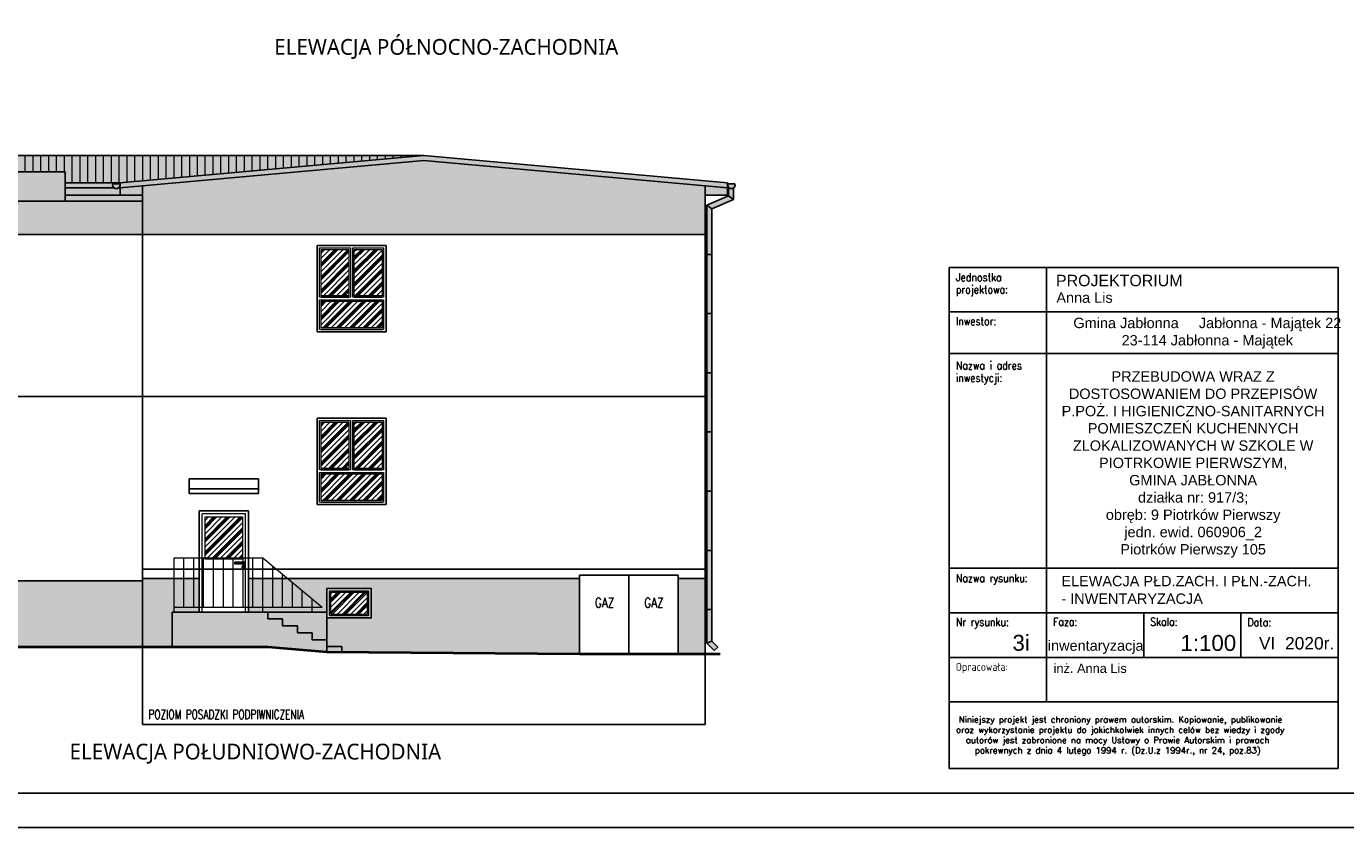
# Model space of a CAD drawing. Header units: millimetres. Extents: x 31969 to 285678, y -69766 to -1123.
# Tile 111 of 161: x 145287 to 147961, y -5215 to -3592. Entities that reach past the tile are written whole.
import ezdxf
from ezdxf.lldxf.tags import DXFTag

# ---------------------------------------------------------------- set-up
doc = ezdxf.new("R2010")
doc.units = ezdxf.units.MM
for name, color, linetype in [('a-elewacja', 1, 'Continuous'), ('a-elewacja 1', 1, 'Continuous'), ('a-elewacje', 1, 'Continuous'), ('a-izolacja 1', 3, 'Continuous'), ('a-opis 1', 3, 'Continuous'), ('a-opis 2', 1, 'Continuous'), ('a-przerywana 2', 3, 'Continuous'), ('a-ramka', 7, 'Continuous'), ('a-stolarka', 3, 'Continuous'), ('a-stolarka okienna', 3, 'Continuous'), ('a-szkło', 4, 'Continuous'), ('a-szraf', 252, 'Continuous'), ('a-szraf 1', 250, 'Continuous')]:
    doc.layers.add(name, color=color, linetype=linetype)
doc.layers.add('a-elewacja 3', color=3, linetype='Continuous', lineweight=20)
doc.styles.add('IREK', font='simplex.shx', dxfattribs={"width": 0.8})
doc.styles.add('MAREK', font='simplex.shx')
doc.styles.add('PRZEKRÓJ2', font='l_10646.ttf')
doc.styles.add('RS01507', font='romans.shx', dxfattribs={"width": 0.7, "height": 0.15})
doc.styles.add('TABELA2', font='arial.ttf', dxfattribs={"height": 10})
doc.styles.add('WYMIAR', font='romans.shx', dxfattribs={"width": 0.8})
tags = doc.linetypes.add('DASHED', pattern=[0.75, 0.5, -0.25]).pattern_tags.tags
tags[6:7] = [DXFTag(74, 4), DXFTag(75, 0), DXFTag(340, '0'), DXFTag(46, 1.0), DXFTag(50, 0.0), DXFTag(44, 0.0), DXFTag(45, 0.0)]
tags[4:5] = [DXFTag(74, 4), DXFTag(75, 0), DXFTag(340, '0'), DXFTag(46, 1.0), DXFTag(50, 0.0), DXFTag(44, 0.0), DXFTag(45, 0.0)]

msp = doc.modelspace()

# ---------------------------------------------------------------- hatches: boundary and pattern name
at = {"layer": 'a-elewacja 3', "ltscale": 100}
h = msp.add_hatch(dxfattribs=at)
h.set_pattern_fill('LINE', color=256, scale=5, angle=90)
h.set_pattern_definition([(90, (-8750.946, 1638.297), (-15.875, 1e-15), [])])
h.paths.add_polyline_path([(144925.85, -3853.61), (144925.85, -3908.61), (145110.85, -3908.61), (145110.85, -3886.65), (145364.85, -3886.65), (145364.85, -3908.61), (145476.85, -3908.61), (146092.35, -3853.61)])
at = {"layer": 'a-szraf', "ltscale": 30}
h = msp.add_hatch(dxfattribs=at)
h.set_pattern_fill('DOTS', color=256, scale=1.5)
h.set_pattern_definition([(0, (-8750.9457, 1638.2967), (1.190625, 2.38125), [0, -2.38125])])
h.paths.add_polyline_path([(145110.85, -3908.61), (144925.85, -3908.61), (144925.85, -3918.65), (145110.85, -3918.65)])
h.paths.add_polyline_path([(145110.85, -3918.65), (144925.85, -3918.65), (144925.85, -3933.65), (145110.85, -3933.65)])
h.paths.add_polyline_path([(145110.85, -3933.65), (144925.85, -3933.65), (144925.85, -3945.65), (145110.85, -3945.65)])
h.paths.add_polyline_path([(145521.85, -3933.65), (145476.85, -3933.65), (145364.85, -3933.65), (145364.85, -3945.65), (145521.85, -3945.65)])
h.paths.add_polyline_path([(145476.85, -3918.65), (145473.72, -3918.65, -0.3689497), (145463.98, -3918.65), (145364.85, -3918.65), (145364.85, -3933.65), (145476.85, -3933.65)])
h.paths.add_polyline_path([(145461.65, -3910.86), (145476.05, -3910.86, -0.2947686), (145473.72, -3918.65), (145476.85, -3918.65), (145476.85, -3908.61), (145364.85, -3908.61), (145364.85, -3918.65), (145463.98, -3918.65, -0.2947686)])
h.paths.add_polyline_path([(145476.05, -3910.86), (145461.65, -3910.86, 1.3318387)])
h.paths.add_polyline_path([(146092.35, -3863.65), (146707.85, -3918.65), (146707.85, -3908.61), (146092.35, -3853.61), (145476.85, -3908.61), (145476.85, -3918.65)])
h.paths.add_polyline_path([(145521.85, -3914.63), (145476.85, -3918.65), (145476.85, -3933.65), (145521.85, -3933.65)])
h.paths.add_polyline_path([(146723.05, -3910.86), (146708.65, -3910.86, 1.3318387)])
h.paths.add_polyline_path([(146719.96, -3919.22, -0.3887305), (146709.96, -3917.59), (146709.96, -3935.37), (146719.96, -3942.66)])
h.paths.add_polyline_path([(146707.85, -3918.65), (146662.85, -3914.63), (146662.85, -3933.65), (146707.85, -3933.65)])
h.paths.add_polyline_path([(146709.96, -3935.37), (146666.05, -3954.3), (146676.05, -3961.59), (146719.96, -3942.66)])
h.paths.add_polyline_path([(146676.05, -3961.59), (146666.05, -3954.3), (146666.05, -4053.65), (146676.05, -4053.65)])
h.paths.add_polyline_path([(146676.05, -4053.65), (146666.05, -4053.65), (146666.05, -4173.65), (146676.05, -4173.65)])
h.paths.add_polyline_path([(146676.05, -4173.65), (146666.05, -4173.65), (146666.05, -4293.65), (146676.05, -4293.65)])
h.paths.add_polyline_path([(146676.05, -4413.65), (146666.05, -4413.65), (146666.05, -4533.65), (146676.05, -4533.65)])
h.paths.add_polyline_path([(146676.05, -4343.65), (146676.05, -4293.65), (146666.05, -4293.65), (146666.05, -4343.65), (146666.05, -4413.65), (146676.05, -4413.65)])
h.paths.add_polyline_path([(146676.05, -4533.65), (146666.05, -4533.65), (146666.05, -4653.65), (146676.05, -4653.65)])
h.paths.add_polyline_path([(146676.05, -4653.65), (146666.05, -4653.65), (146666.05, -4773.65), (146676.05, -4773.65)])
h.paths.add_polyline_path([(146676.05, -4837.65), (146666.05, -4841.79), (146681.03, -4856.77), (146688.1, -4849.7)])
h.paths.add_polyline_path([(146676.05, -4773.65), (146666.05, -4773.65), (146666.05, -4841.79), (146676.05, -4837.65)])
h.paths.add_polyline_path([(146092.35, -3853.61), (144925.85, -3853.61), (144925.85, -3908.61), (145110.85, -3908.61), (145110.85, -3886.65), (145364.85, -3886.65), (145364.85, -3908.61), (145476.85, -3908.61)])
at = {"layer": 'a-szraf', "ltscale": 100}
h = msp.add_hatch(dxfattribs=at)
h.set_pattern_fill('DOTS', color=256, scale=3)
h.set_pattern_definition([(0, (-8750.9457, 1638.2967), (2.38125, 4.7625), [0, -4.7625])])
h.paths.add_polyline_path([(145521.85, -4848.65), (145521.85, -4728.65), (145521.85, -4715.65), (144925.85, -4715.65), (144925.85, -4848.65)])
h.paths.add_polyline_path([(145521.85, -4848.65), (145581.85, -4848.65), (145581.85, -4778.65), (145585.85, -4778.65), (145585.85, -4710.65), (145521.85, -4710.65), (145521.85, -4728.65)])
h.paths.add_polyline_path([(146407.85, -4862.65), (146407.85, -4710.65), (145816.25, -4710.65), (145885.85, -4768.65), (145865.85, -4768.65), (145865.85, -4778.65), (145879.2, -4778.65), (145895.85, -4778.65), (145895.85, -4730.65), (145985.85, -4730.65), (145985.85, -4790.65), (145895.85, -4790.65), (145895.85, -4848.65), (145925.85, -4848.65), (145925.85, -4858.88)])
h.paths.add_polyline_path([(146607.85, -4862.65), (146662.85, -4862.65), (146662.85, -4710.65), (146607.85, -4710.65)])
h.paths.add_polyline_path([(145581.85, -4778.65), (145581.85, -4848.65), (145775.85, -4848.65), (145895.85, -4858.65), (145925.85, -4858.88), (145925.85, -4848.65), (145895.85, -4848.65), (145895.85, -4834.65), (145865.85, -4834.65), (145865.85, -4820.65), (145835.85, -4820.65), (145835.85, -4806.65), (145805.85, -4806.65), (145805.85, -4792.65), (145775.85, -4792.65), (145775.85, -4778.65), (145765.2, -4778.65), (145736.85, -4778.65)])
h.paths.add_polyline_path([(145775.85, -4778.65), (145775.85, -4792.65), (145805.85, -4792.65), (145805.85, -4806.65), (145835.85, -4806.65), (145835.85, -4820.65), (145865.85, -4820.65), (145865.85, -4834.65), (145895.85, -4834.65), (145895.85, -4778.65)], flags=17)
h.paths.add_polyline_path([(145765.85, -4768.65), (145765.85, -4778.65), (145865.85, -4778.65), (145865.85, -4768.65)])
h.paths.add_polyline_path([(145845.85, -4735.32), (145825.85, -4718.65), (145825.85, -4768.65), (145845.85, -4768.65)], flags=17)
h.paths.add_polyline_path([(145845.85, -4768.65), (145865.85, -4768.65), (145865.85, -4751.98), (145845.85, -4735.32)], flags=16)
h.paths.add_polyline_path([(145865.85, -4751.98), (145865.85, -4768.65), (145885.85, -4768.65)], flags=17)
h.paths.add_polyline_path([(145825.85, -4718.65), (145816.25, -4710.65), (145805.85, -4710.65), (145805.85, -4768.65), (145825.85, -4768.65)])
h.paths.add_polyline_path([(145785.85, -4768.65), (145805.85, -4768.65), (145805.85, -4710.65), (145785.85, -4710.65)])
h.paths.add_polyline_path([(145785.85, -4710.65), (145765.85, -4710.65), (145765.85, -4768.65), (145785.85, -4768.65)])
h.paths.add_polyline_path([(145745.85, -4768.65), (145765.85, -4768.65), (145765.85, -4710.65), (145745.85, -4710.65)])
h.paths.add_polyline_path([(145745.85, -4710.65), (145736.85, -4710.65), (145736.85, -4768.65), (145745.85, -4768.65)])
h.paths.add_polyline_path([(145765.85, -4778.65), (145765.85, -4768.65), (145736.85, -4768.65), (145736.85, -4778.65)])
h.paths.add_polyline_path([(145636.85, -4710.65), (145625.85, -4710.65), (145625.85, -4768.65), (145636.85, -4768.65)])
h.paths.add_polyline_path([(145625.85, -4710.65), (145605.85, -4710.65), (145605.85, -4768.65), (145625.85, -4768.65)])
h.paths.add_polyline_path([(145605.85, -4710.65), (145585.85, -4710.65), (145585.85, -4768.65), (145605.85, -4768.65)])
h.paths.add_polyline_path([(145636.85, -4778.65), (145636.85, -4768.65), (145585.85, -4768.65), (145585.85, -4778.65)])
h.paths.add_polyline_path([(146662.85, -4013.65), (146662.85, -3914.63), (146092.35, -3863.65), (145521.85, -3914.63), (145521.85, -4013.65)])
h.paths.add_polyline_path([(144925.85, -3945.65), (144925.85, -4013.65), (145521.85, -4013.65), (145521.85, -3945.65)])
h.paths.add_polyline_path([(145364.85, -3945.65), (145364.85, -3886.65), (145110.85, -3886.65), (145110.85, -3945.65)])
at = {"layer": 'a-szraf 1', "ltscale": 15}
h = msp.add_hatch(dxfattribs=at)
h.set_pattern_fill('PLASTI', color=256, scale=3, angle=45)
h.set_pattern_definition([(45, (-8750.946, 1638.297), (-13.4703842, 13.4703842), []), (45, (-8752.63, 1639.98), (-13.4703842, 13.4703842), []), (45, (-8754.313, 1641.664), (-13.4703842, 13.4703842), []), (45, (-8759.365, 1646.716), (-13.4703842, 13.4703842), [])])
h.paths.add_polyline_path([(144907.85, -4585.13), (144773.85, -4608.75), (144773.85, -4836.65), (144907.85, -4836.65)])
h.paths.add_polyline_path([(146007.85, -4393.65), (145951.35, -4393.65), (145951.35, -4487.65), (146007.85, -4487.65)])
h.paths.add_polyline_path([(145940.35, -4393.65), (145883.85, -4393.65), (145883.85, -4487.65), (145940.35, -4487.65)])
h.paths.add_polyline_path([(145883.85, -4498.65), (145883.85, -4552.65), (146007.85, -4552.65), (146007.85, -4498.65)])
h.paths.add_polyline_path([(146007.85, -4202.65), (146007.85, -4148.65), (145883.85, -4148.65), (145883.85, -4202.65)])
h.paths.add_polyline_path([(145951.35, -4137.65), (146007.85, -4137.65), (146007.85, -4043.65), (145951.35, -4043.65)])
h.paths.add_polyline_path([(145940.35, -4043.65), (145883.85, -4043.65), (145883.85, -4137.65), (145940.35, -4137.65)])
h.paths.add_polyline_path([(145903.85, -4782.65), (145977.85, -4782.65), (145977.85, -4738.65), (145903.85, -4738.65)])
h.paths.add_polyline_path([(145724.85, -4668.65), (145724.85, -4585.65), (145648.85, -4585.65), (145648.85, -4668.65)])
h.paths.add_polyline_path([(145665.85, -4671.38), (145665.85, -4668.65), (145648.85, -4668.65), (145648.85, -4671.38)])
h.paths.add_polyline_path([(145685.85, -4671.38), (145685.85, -4668.65), (145665.85, -4668.65), (145665.85, -4671.38)])
h.paths.add_polyline_path([(145705.85, -4671.38), (145705.85, -4668.65), (145685.85, -4668.65), (145685.85, -4671.38)])
h.paths.add_polyline_path([(145724.85, -4671.38), (145724.85, -4668.65), (145705.85, -4668.65), (145705.85, -4671.38)])

# ---------------------------------------------------------------- linework, layer by layer
at = {"layer": 'a-elewacja'}
for p, q in [((146709.96, -3917.59), (146709.96, -3935.37)), ((146719.96, -3919.22), (146719.96, -3942.66)), ((146709.96, -3935.37), (146666.05, -3954.3)), ((146666.05, -3954.3), (146666.05, -4343.65)), ((146666.05, -3954.3), (146676.05, -3961.59)), ((146719.96, -3942.66), (146676.05, -3961.59)), ((146709.96, -3935.37), (146719.96, -3942.66)), ((146676.05, -3961.59), (146676.05, -4343.65)), ((146676.05, -4053.65), (146666.05, -4053.65)), ((146676.05, -4173.65), (146666.05, -4173.65)), ((146676.05, -4293.65), (146666.05, -4293.65)), ((146666.05, -4343.65), (146666.05, -4841.79)), ((146676.05, -4343.65), (146676.05, -4837.65)), ((146676.05, -4413.65), (146666.05, -4413.65)), ((146676.05, -4533.65), (146666.05, -4533.65)), ((146676.05, -4653.65), (146666.05, -4653.65)), ((146676.05, -4773.65), (146666.05, -4773.65)), ((146676.05, -4837.65), (146666.05, -4841.79)), ((146676.05, -4837.65), (146688.1, -4849.7)), ((146666.05, -4841.79), (146681.03, -4856.77)), ((146688.1, -4849.7), (146681.03, -4856.77))]:
    msp.add_line(p, q, dxfattribs=at)
at = {"layer": 'a-elewacja 1', "ltscale": 100}
for p, q in [((146092.35, -3853.61), (144925.85, -3853.61)), ((145476.85, -3908.61), (146092.35, -3853.61)), ((145476.85, -3918.65), (146092.35, -3863.65)), ((146707.85, -3908.61), (146092.35, -3853.61)), ((146707.85, -3918.65), (146092.35, -3863.65)), ((145364.85, -3886.65), (145110.85, -3886.65)), ((145364.85, -3886.65), (145364.85, -3945.65)), ((145476.85, -3908.61), (145364.85, -3908.61)), ((145463.98, -3918.65), (145364.85, -3918.65)), ((145476.05, -3910.86), (145461.65, -3910.86)), ((145476.85, -3918.65), (145473.72, -3918.65)), ((145476.85, -3933.65), (145476.85, -3908.61)), ((145521.85, -4728.65), (145521.85, -3914.63)), ((146662.85, -4862.65), (146662.85, -3914.63)), ((146707.85, -3933.65), (146707.85, -3908.61)), ((146708.65, -3910.86), (146723.05, -3910.86)), ((144925.85, -3945.65), (145521.85, -3945.65)), ((145476.85, -3933.65), (145364.85, -3933.65)), ((145521.85, -3933.65), (145476.85, -3933.65)), ((146662.85, -3933.65), (146707.85, -3933.65)), ((146662.85, -4013.65), (144925.85, -4013.65)), ((146015.85, -4035.65), (145875.85, -4035.65)), ((145875.85, -4035.65), (145875.85, -4210.65)), ((146015.85, -4035.65), (146015.85, -4210.65)), ((146015.85, -4210.65), (145875.85, -4210.65)), ((146015.85, -4385.65), (145875.85, -4385.65)), ((145875.85, -4385.65), (145875.85, -4560.65)), ((146015.85, -4385.65), (146015.85, -4560.65)), ((145756.85, -4508.65), (145616.85, -4508.65)), ((145616.85, -4508.65), (145616.85, -4528.65)), ((145756.85, -4528.65), (145756.85, -4508.65)), ((145756.85, -4528.65), (145616.85, -4528.65)), ((145756.85, -4528.65), (145616.85, -4528.65)), ((145616.85, -4538.65), (145616.85, -4528.65)), ((145756.85, -4538.65), (145616.85, -4538.65)), ((145756.85, -4538.65), (145756.85, -4528.65)), ((146015.85, -4560.65), (145875.85, -4560.65)), ((145636.85, -4778.65), (145636.85, -4573.65)), ((145736.85, -4573.65), (145636.85, -4573.65)), ((145736.85, -4778.65), (145736.85, -4573.65)), ((146407.85, -4703.65), (146407.85, -4862.65)), ((146407.85, -4703.65), (146607.85, -4703.65)), ((146507.85, -4703.65), (146507.85, -4862.65)), ((146607.85, -4703.65), (146607.85, -4862.65)), ((144925.85, -4715.65), (145521.85, -4715.65)), ((145636.85, -4710.65), (145521.85, -4710.65)), ((145521.85, -4858.65), (145521.85, -4728.65)), ((146407.85, -4710.65), (145736.85, -4710.65)), ((146662.85, -4710.65), (146607.85, -4710.65)), ((145581.85, -4778.65), (145736.85, -4778.65)), ((145581.85, -4778.65), (145581.85, -4848.65)), ((145736.85, -4778.65), (145895.85, -4778.65)), ((145765.2, -4778.65), (145879.2, -4778.65)), ((145895.85, -4778.65), (145895.85, -4858.65)), ((145775.8, -4850.65), (144925.8, -4850.65)), ((145775.85, -4848.65), (144925.85, -4848.65)), ((145895.85, -4858.65), (145775.85, -4848.65)), ((145895.85, -4860.65), (145775.85, -4850.65)), ((145895.81, -4860.65), (146407.81, -4864.65)), ((145895.85, -4848.65), (145925.85, -4848.65)), ((145895.85, -4858.65), (146407.85, -4862.65)), ((145925.85, -4858.88), (145925.85, -4848.65)), ((146662.85, -4862.65), (146407.85, -4862.65)), ((146662.85, -4864.65), (146407.85, -4864.65)), ((146662.85, -4862.65), (146692.85, -4862.65)), ((146662.85, -4864.65), (146692.85, -4864.65))]:
    msp.add_line(p, q, dxfattribs=at)
at = {"layer": 'a-elewacja 1', "linetype": 'DASHED', "ltscale": 40}
for p, q in [((145521.85, -4858.4), (145521.85, -5006.65)), ((146662.85, -4862.65), (146662.85, -5006.65)), ((145521.85, -5006.65), (146662.85, -5006.65))]:
    msp.add_line(p, q, dxfattribs=at)
at = {"layer": 'a-elewacja 1', "ltscale": 100}
for centre in [(145468.85, -3912.95), (146715.85, -3912.95)]:
    msp.add_arc(centre, 7.5, 163.8015, 16.1985, dxfattribs=at)
at = {"layer": 'a-elewacja 3'}
for p, q in [((145883.85, -4137.65), (145883.85, -4043.65)), ((145883.85, -4043.65), (145940.35, -4043.65)), ((145940.35, -4043.65), (145940.35, -4137.65)), ((145951.35, -4043.65), (146007.85, -4043.65)), ((145951.35, -4137.65), (145951.35, -4043.65)), ((146007.85, -4043.65), (146007.85, -4137.65)), ((145940.35, -4137.65), (145883.85, -4137.65)), ((146007.85, -4137.65), (145951.35, -4137.65)), ((145883.85, -4202.65), (145883.85, -4148.65)), ((145883.85, -4148.65), (146007.85, -4148.65)), ((146007.85, -4148.65), (146007.85, -4202.65)), ((146007.85, -4202.65), (145883.85, -4202.65)), ((145883.85, -4487.65), (145883.85, -4393.65)), ((145883.85, -4393.65), (145940.35, -4393.65)), ((145940.35, -4393.65), (145940.35, -4487.65)), ((145951.35, -4393.65), (146007.85, -4393.65)), ((145951.35, -4487.65), (145951.35, -4393.65)), ((146007.85, -4393.65), (146007.85, -4487.65)), ((145940.35, -4487.65), (145883.85, -4487.65)), ((146007.85, -4487.65), (145951.35, -4487.65)), ((145883.85, -4552.65), (145883.85, -4498.65)), ((145883.85, -4498.65), (146007.85, -4498.65)), ((146007.85, -4498.65), (146007.85, -4552.65)), ((146007.85, -4552.65), (145883.85, -4552.65)), ((145900.85, -4785.65), (145900.85, -4735.65)), ((145900.85, -4735.65), (145980.85, -4735.65)), ((145903.85, -4782.65), (145903.85, -4738.65)), ((145903.85, -4738.65), (145977.85, -4738.65)), ((145977.85, -4782.65), (145977.85, -4738.65)), ((145980.85, -4785.65), (145980.85, -4735.65)), ((145900.85, -4785.65), (145980.85, -4785.65)), ((145903.85, -4782.65), (145977.85, -4782.65))]:
    msp.add_line(p, q, dxfattribs=at)
at = {"layer": 'a-elewacja 3', "ltscale": 100}
for p, q in [((145642.85, -4778.65), (145642.85, -4579.65)), ((145730.85, -4579.65), (145642.85, -4579.65)), ((145730.85, -4778.65), (145730.85, -4579.65)), ((145585.85, -4668.65), (145765.85, -4668.65)), ((145585.85, -4778.65), (145585.85, -4668.65)), ((145605.85, -4768.65), (145605.85, -4668.65)), ((145625.85, -4768.65), (145625.85, -4668.65)), ((145645.85, -4768.65), (145645.85, -4668.65)), ((145665.85, -4768.65), (145665.85, -4668.65)), ((145685.85, -4768.65), (145685.85, -4668.65)), ((145705.85, -4768.65), (145705.85, -4668.65)), ((145725.85, -4768.65), (145725.85, -4668.65)), ((145745.85, -4768.65), (145745.85, -4668.65)), ((145765.85, -4668.65), (145885.85, -4768.65)), ((145765.85, -4778.65), (145765.85, -4668.65)), ((145785.85, -4768.65), (145785.85, -4685.32)), ((145805.85, -4768.65), (145805.85, -4701.98)), ((145825.85, -4768.65), (145825.85, -4718.65)), ((145845.85, -4768.65), (145845.85, -4735.32)), ((145865.85, -4778.65), (145865.85, -4751.98)), ((145585.85, -4768.65), (145885.85, -4768.65))]:
    msp.add_line(p, q, dxfattribs=at)
at = {"layer": 'a-elewacja 3'}
for points in [[(145943.35, -4040.65), (145943.35, -4140.65), (145880.85, -4140.65), (145880.85, -4040.65), (145943.35, -4040.65)], [(145948.35, -4040.65), (146010.85, -4040.65), (146010.85, -4140.65), (145948.35, -4140.65), (145948.35, -4040.65)], [(146010.85, -4145.65), (146010.85, -4205.65), (145880.85, -4205.65), (145880.85, -4145.65), (146010.85, -4145.65)], [(145943.35, -4390.65), (145943.35, -4490.65), (145880.85, -4490.65), (145880.85, -4390.65), (145943.35, -4390.65)], [(145948.35, -4390.65), (146010.85, -4390.65), (146010.85, -4490.65), (145948.35, -4490.65), (145948.35, -4390.65)], [(146010.85, -4495.65), (146010.85, -4555.65), (145880.85, -4555.65), (145880.85, -4495.65), (146010.85, -4495.65)]]:
    msp.add_lwpolyline(points, dxfattribs=at)
at = {"layer": 'a-elewacja 3', "ltscale": 100}
msp.add_lwpolyline([(145648.85, -4585.65), (145724.85, -4585.65), (145724.85, -4671.38), (145648.85, -4671.38)], close=True, dxfattribs=at)
at = {"layer": 'a-elewacje'}
msp.add_lwpolyline([(145895.85, -4730.65), (145985.85, -4730.65), (145985.85, -4790.65), (145895.85, -4790.65)], close=True, dxfattribs=at)
at = {"layer": 'a-izolacja 1'}
for p, q in [((145883.85, -4140.65), (145940.35, -4140.65)), ((146007.85, -4140.65), (145951.35, -4140.65)), ((145883.85, -4205.65), (146007.85, -4205.65)), ((145883.85, -4490.65), (145940.35, -4490.65)), ((146007.85, -4490.65), (145951.35, -4490.65)), ((145883.85, -4555.65), (146007.85, -4555.65))]:
    msp.add_line(p, q, dxfattribs=at)
at = {"layer": 'a-opis 1', "ltscale": 0.5}
for p, q in [((147354.7, -4080.19), (147354.7, -4870.42)), ((147157.66, -4169.83), (147945.82, -4169.83)), ((147157.66, -4254.94), (147945.82, -4254.94)), ((147748.78, -4254.94), (147945.82, -4254.94)), ((147157.66, -4689.83), (147945.82, -4689.83)), ((147157.66, -4780.13), (147945.82, -4780.13)), ((147551.74, -4780.13), (147551.74, -4870.42)), ((147748.78, -4780.13), (147748.78, -4870.42)), ((147157.66, -4870.42), (147945.82, -4870.42)), ((147157.66, -4870.42), (147945.82, -4870.42)), ((147354.7, -4870.42), (147354.7, -4960.71)), ((147157.66, -4960.71), (147945.82, -4960.71)), ((147157.66, -4960.71), (147945.82, -4960.71))]:
    msp.add_line(p, q, dxfattribs=at)
at = {"layer": 'a-opis 2', "ltscale": 2}
msp.add_lwpolyline([(147157.66, -4080.19), (147945.82, -4080.19), (147945.82, -5095.5), (147157.66, -5095.5)], close=True, dxfattribs=at)
msp.add_lwpolyline([(147157.66, -4080.19), (147945.82, -4080.19), (147945.82, -5095.5), (147157.66, -5095.5)], close=True, dxfattribs=at)
at = {"layer": 'a-przerywana 2', "linetype": 'DASHED', "lineweight": 25, "ltscale": 50}
for p, q in [((146662.85, -4341.65), (144925.85, -4341.65)), ((146662.85, -4691.65), (145521.85, -4691.65))]:
    msp.add_line(p, q, dxfattribs=at)
at = {"layer": 'a-ramka', "ltscale": 0.5}
for points in [[(148065.82, -5215.5), (143865.82, -5215.5), (143865.82, -2245.5), (148065.82, -2245.5)], [(144115.82, -2315.5), (147995.82, -2315.5), (147995.82, -5145.5), (144115.82, -5145.5)]]:
    msp.add_lwpolyline(points, close=True, dxfattribs=at)
at = {"layer": 'a-stolarka'}
msp.add_line((145726.77, -4685.95), (145726.77, -4687.95), dxfattribs=at)
msp.add_lwpolyline([(145709.34, -4677.62), (145729.43, -4677.62), (145729.43, -4681.22), (145709.34, -4681.22)], close=True, dxfattribs=at)
msp.add_circle((145726.77, -4686.95), 2.5, dxfattribs=at)
at = {"layer": 'a-stolarka okienna', "linetype": 'DASHED', "lineweight": 25, "ltscale": 20}
for p, q in [((145775.85, -4778.65), (145775.85, -4792.65)), ((145775.85, -4792.65), (145805.85, -4792.65)), ((145805.85, -4792.65), (145805.85, -4806.65)), ((145805.85, -4806.65), (145835.85, -4806.65)), ((145835.85, -4806.65), (145835.85, -4820.65)), ((145835.85, -4820.65), (145865.85, -4820.65)), ((145865.85, -4820.65), (145865.85, -4834.65)), ((145865.85, -4834.65), (145895.85, -4834.65))]:
    msp.add_line(p, q, dxfattribs=at)

# ---------------------------------------------------------------- texts
at = {"layer": 'a-opis 1', "ltscale": 0.5}
for s, height, style, p in [('ELEWACJA PÓŁNOCNO-ZACHODNIA', 31.9008, 'PRZEKRÓJ2', (145789.08, -3649.15)), ('PROJEKTORIUM', 23.1094, 'TABELA2', (147373.93, -4118.25)), ('Anna Lis', 21.009, 'TABELA2', (147374.67, -4151.89)), ('ELEWACJA PŁD.ZACH. I PŁN.-ZACH.', 21.0086, 'TABELA2', (147384.74, -4726.35)), ('- INWENTARYZACJA', 21.0086, 'TABELA2', (147384.74, -4762.03)), ('3i', 32.332, 'TABELA2', (147285.6, -4857.07)), ('inwentaryzacja', 21.0086, 'TABELA2', (147357.35, -4857.07)), ('1:100', 32.332, 'TABELA2', (147626.18, -4857.43)), ('VI  2020r.', 25.21, 'TABELA2', (147785.39, -4854.45)), ('inż. Anna Lis', 18.5296, 'TABELA2', (147369.09, -4901.98)), ('ELEWACJA POŁUDNIOWO-ZACHODNIA', 31.9008, 'PRZEKRÓJ2', (145374.26, -5077.41))]:
    msp.add_text(s, height=height, dxfattribs=dict(at, style=style)).set_placement(p)
at = {"layer": 'a-opis 1', "ltscale": 0.5, "style": 'IREK', "width": 0.85}
for s, height, p in [('Jednostka ', 16.33, (147170.87, -4108.32)), ('projektowa:', 16.3296, (147170.87, -4132.86)), ('Inwestor:', 16.33, (147170.87, -4197.26)), ('Nazwa i adres', 16.3296, (147170.87, -4286.9)), ('inwestycji:', 16.3296, (147170.87, -4312.14)), ('Nazwa rysunku:', 16.3296, (147170.87, -4717.91)), ('Nr rysunku:', 16.3296, (147170.87, -4806.9)), ('Faza:', 16.33, (147367.91, -4806.5)), ('Skala:', 16.33, (147564.95, -4806.5)), ('Data:', 16.33, (147761.99, -4807.55)), ('Opracowała:', 16.3296, (147170.87, -4897.84))]:
    msp.add_text(s, height=height, dxfattribs=at).set_placement(p)
at = {"layer": 'a-opis 1', "ltscale": 40, "style": 'RS01507', "width": 0.7}
msp.add_text('POZIOM POSADZKI PODPIWNICZENIA', height=18.9125, dxfattribs=at).set_placement((145534.18, -4995.43))
at = {"layer": 'a-opis 1', "ltscale": 0.5}
for s, insert, char_height, width, attachment_point, style in [('{\\fArial|b0|i0|c238|p34;Gmina Jabłonna     Jabłonna - Majątek 22^I\\P23-114 Jabłonna - Majątek}', (147680.71, -4213.4, -76410), 21.0086, 666.0385, 5, 'TABELA2'), ('{\\fArial|b0|i0|c238|p34;\\PPRZEBUDOWA WRAZ Z DOSTOSOWANIEM DO PRZEPISÓW P.POŻ. I HIGIENICZNO-SANITARNYCH POMIESZCZEŃ KUCHENNYCH ZLOKALIZOWANYCH W SZKOLE W PIOTRKOWIE PIERWSZYM, \\PGMINA JABŁONNA\\Pdziałka nr: 917/3; \\Pobręb: 9 Piotrków Pierwszy \\Pjedn. ewid. 060906_2\\PPiotrków Pierwszy 105}', (147651.91, -4461.94, 76410), 21.00857, 583.3186, 5, 'TABELA2'), ('{\\W1.04846; }Niniejszy projekt jest chroniony prawem autorskim. Kopiowanie, publikowanie \\P{\\W0.31162; }oraz wykorzystanie projektu do jakichkolwiek innych celów bez wiedzy i zgody \\P{\\W2.68004; }autorów jest zabronione na mocy Ustawy o Prawie Autorskim i prawach \\P{\\W4.83793; }pokrewnych z dnia 4 lutego 1994 r. (Dz.U.z 1994r., nr 24, poz.83)', (147168.02, -4990.17), 12.5, 764.7867, 1, 'MAREK')]:
    msp.add_mtext(s, dxfattribs=dict(at, insert=insert, char_height=char_height, width=width, attachment_point=attachment_point, style=style))
at = {"layer": 'a-szkło', "ltscale": 2, "char_height": 19.5, "width": 23.0126, "attachment_point": 1, "style": 'WYMIAR'}
for insert in [(146438.97, -4749.93), (146538.97, -4749.93)]:
    msp.add_mtext('GAZ', dxfattribs=dict(at, insert=insert))

doc.saveas('drawing.dxf')
